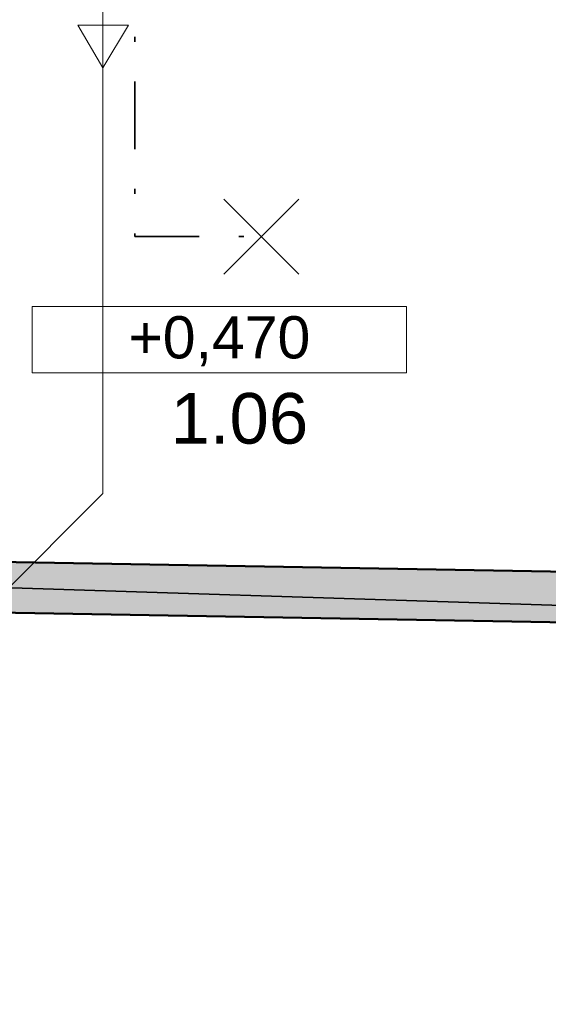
# Model space of a CAD drawing. Header units: millimetres. Extents: x -28761 to 4793, y -4271 to 20239.
# Tile 35 of 256: x -18784 to -17219, y 6076 to 8993. Entities that reach past the tile are written whole.
import ezdxf

# ---------------------------------------------------------------- set-up
doc = ezdxf.new("R2010")
doc.units = ezdxf.units.MM
doc.header["$MEASUREMENT"] = 0
doc.linetypes.add('Čerchovaná', pattern=[450, 200, -117.5, 15, -117.5])
for name, color, linetype in [('5._POHLED ZÁPADNÍ_1_Anotace - SP', 7, 'Continuous'), ('5._POHLED ZÁPADNÍ_1_Konstrukce - nosné', 7, 'Continuous'), ('5._POHLED ZÁPADNÍ_1_TZB - elektroinstalace', 7, 'Continuous'), ('5._POHLED ZÁPADNÍ_1_TZB - kanalizace', 7, 'Continuous'), ('5._POHLED ZÁPADNÍ_1_Výplně – Řezové', 7, 'Continuous'), ('5._POHLED ZÁPADNÍ_1_Zóny', 7, 'Continuous')]:
    doc.layers.add(name, color=color, linetype=linetype)
doc.styles.add('GENEROVANÝ_STYL_1', font='txt')

msp = doc.modelspace()

# ---------------------------------------------------------------- hatches: boundary and pattern name
at = {"layer": '5._POHLED ZÁPADNÍ_1_Výplně – Řezové', "linetype": 'Continuous', "lineweight": 13}
msp.add_hatch(color=254, dxfattribs=at).paths.add_polyline_path([(-16194.4, 7340.3), (-19982.2, 7407), (-19984.9, 7257), (-16197, 7190.3)])

# ---------------------------------------------------------------- linework, layer by layer
at = {"layer": '5._POHLED ZÁPADNÍ_1_Anotace - SP', "color": 154, "linetype": 'Continuous', "lineweight": 13}
for p, q in [((-17639.1, 8143.9), (-18747.5, 8143.9)), ((-18747.5, 8143.9), (-18747.5, 7947.4)), ((-17639.1, 7947.4), (-17639.1, 8143.9)), ((-18747.5, 7947.4), (-17639.1, 7947.4))]:
    msp.add_line(p, q, dxfattribs=at)
at = {"layer": '5._POHLED ZÁPADNÍ_1_Konstrukce - nosné', "color": 7, "linetype": 'Continuous', "lineweight": 50, "flags": 128}
for points in [[(-16194.4, 7340.3), (-19982.2, 7407)], [(-19984.9, 7257), (-16197, 7190.3)]]:
    msp.add_lwpolyline(points, dxfattribs=at)
at = {"layer": '5._POHLED ZÁPADNÍ_1_TZB - elektroinstalace', "color": 92, "linetype": 'Čerchovaná', "lineweight": 35, "true_color": 0x00d700, "flags": 128}
msp.add_lwpolyline([(-18443.9, 9260.1), (-18443.9, 8350.8), (-18318.9, 8350.8), (-18068.9, 8350.8)], dxfattribs=at)
at = {"layer": '5._POHLED ZÁPADNÍ_1_TZB - elektroinstalace', "color": 92, "linetype": 'Continuous', "lineweight": 35, "true_color": 0x00d700, "flags": 128}
for points in [[(-17957.9, 8239.7), (-18180, 8461.8)], [(-18180, 8239.7), (-17957.9, 8461.8)], [(-19943.9, 6350.8), (-20068.9, 6350.8), (-20068.9, 7350.8), (-16193.9, 7225.8), (-16193.9, 5600.8), (-16318.9, 5600.8)], [(-19943.9, 6350.8), (-20068.9, 6350.8), (-20068.9, 7350.8), (-16193.9, 7225.8), (-16193.9, 5600.8), (-16318.9, 5600.8)]]:
    msp.add_lwpolyline(points, dxfattribs=at)
at = {"layer": '5._POHLED ZÁPADNÍ_1_TZB - kanalizace', "color": 30, "linetype": 'Continuous', "lineweight": 20, "true_color": 0xff6600}
for p, q in [((-18538.2, 7589.2), (-18538.2, 12218)), ((-18612.4, 8976.8), (-18462.4, 8976.8)), ((-18612.4, 8976.8), (-18538.2, 8850.8)), ((-18538.2, 8850.8), (-18462.4, 8976.8)), ((-20016.4, 6111.1), (-18538.2, 7589.2))]:
    msp.add_line(p, q, dxfattribs=at)

# ---------------------------------------------------------------- texts
at = {"layer": '5._POHLED ZÁPADNÍ_1_Anotace - SP', "color": 154, "linetype": 'Continuous', "lineweight": 13, "insert": (-18193.3, 8040.7), "char_height": 125, "attachment_point": 5, "style": 'GENEROVANÝ_STYL_1'}
msp.add_mtext('\\A1;{\\pqc;\\fArial|b0|i0|c238|p38;+0,\\fArial|b0|i0|c238|p38;4\\fArial|b0|i0|c238|p38;70}', dxfattribs=at)
at = {"layer": '5._POHLED ZÁPADNÍ_1_Zóny', "color": 1, "linetype": 'Continuous', "lineweight": 25, "insert": (-18133.9, 7887.3), "char_height": 150, "attachment_point": 2, "style": 'GENEROVANÝ_STYL_1'}
msp.add_mtext('\\A1;{\\pqc;\\pt0;\\fArial|b0|i0|c238|p38;1.06}', dxfattribs=at)

doc.saveas('drawing.dxf')
